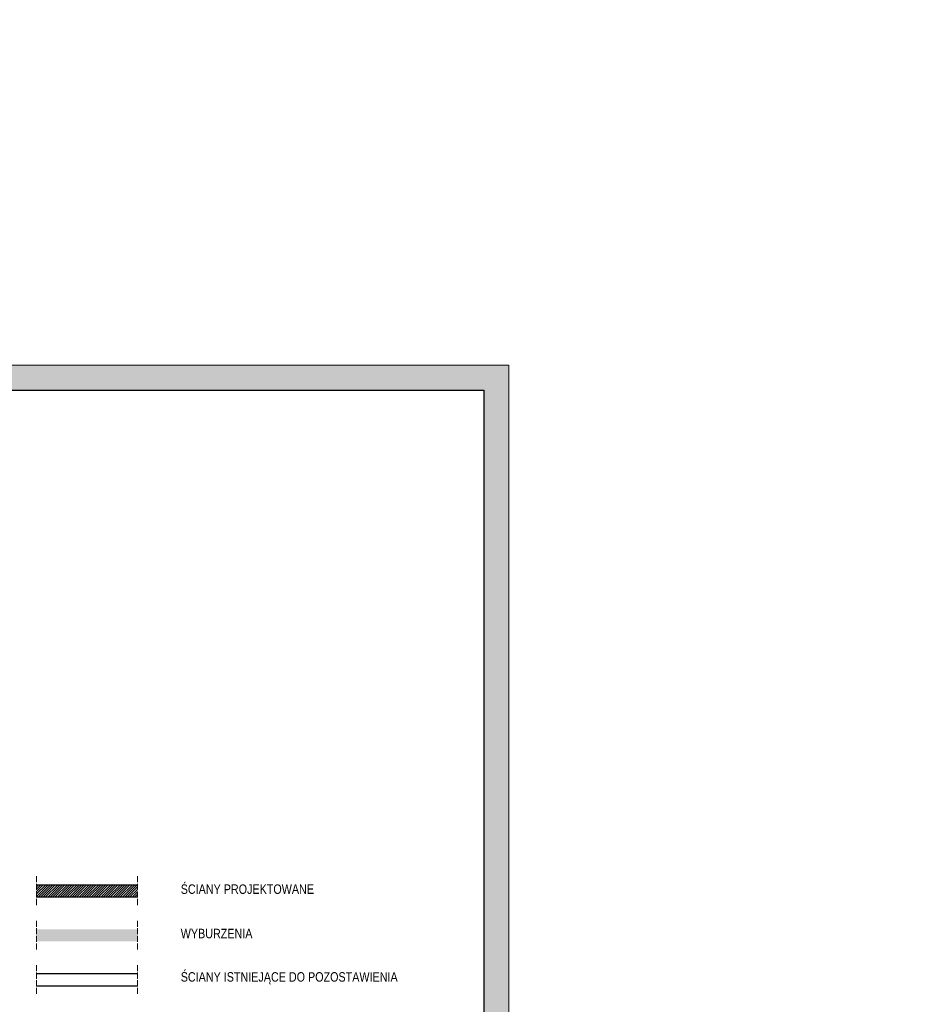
# Model space of a CAD drawing. Header units: millimetres. Extents: x 1458 to 54839, y -3335 to 682.
# Tile 3 of 4: x 2996 to 4795, y -1270 to 682. Entities that reach past the tile are written whole.
import ezdxf

# ---------------------------------------------------------------- set-up
doc = ezdxf.new("R2010")
doc.units = ezdxf.units.MM
doc.linetypes.add('ACAD_ISO02W100', pattern=[15, 12, -3])
for name, color, linetype, lineweight in [('BA_txs', 2, 'Continuous', 18), ('Cienka', 7, 'Continuous', 18), ('Niewidoczne', 160, 'ACAD_ISO02W100', 18), ('PG_WIDOKOWE_CIENKIE', 1, 'Continuous', 18), ('PG_WYMIARY', 1, 'Continuous', 18), ('Przekrojowa', 60, 'Continuous', 18), ('WYBURZENIA', 160, 'Continuous', 30), ('Wymiarowa zewnętrzna', 50, 'Continuous', 18)]:
    doc.layers.add(name, color=color, linetype=linetype, lineweight=lineweight)
doc.styles.add('BIKTS', font='bikromsw.shx', dxfattribs={"width": 0.85})
doc.styles.get("Standard").update_dxf_attribs({"font": 'arial.ttf'})

# ---------------------------------------------------------------- blocks, each defined once
blk = doc.blocks.new('A$C4C0525F4')
at = {"true_color": 0xffffff}
h = blk.add_hatch(color=7, dxfattribs=at)
h.dxf.hatch_style = 1
h.paths.add_polyline_path([(2100, 0), (0, 0), (0, -2970), (2100, -2970)])
h.paths.add_polyline_path([(150, -50), (2050, -50), (2050, -2920), (150, -2920)], flags=16)
at = {"layer": 'Cienka', "color": 1}
for p, q in [((0, 0), (2100, 0)), ((2100, 0), (2100, -2970))]:
    blk.add_line(p, q, dxfattribs=at)
at = {"layer": 'Przekrojowa', "color": 18, "lineweight": 30, "true_color": 0x000000}
for p, q in [((150, -50), (2050, -50)), ((2050, -50), (2050, -2920))]:
    blk.add_line(p, q, dxfattribs=at)

msp = doc.modelspace()

# ---------------------------------------------------------------- hatches: boundary and pattern name
at = {"layer": 'PG_WIDOKOWE_CIENKIE', "lineweight": 18, "true_color": 0x000000}
h = msp.add_hatch(dxfattribs=at)
h.set_pattern_fill('LINE', color=18, scale=27, angle=45)
h.set_pattern_definition([(45, (28424.9555, 31016.661), (-2.3864854, 2.3864854), [])])
h.paths.add_polyline_path([(3229.5, -1033.3), (3029.5, -1033.3), (3029.5, -1057.3), (3229.5, -1057.3)])
at = {"layer": 'WYBURZENIA', "lineweight": 18, "true_color": 0x000000, "transparency": 33554572}
h = msp.add_hatch(color=18, dxfattribs=at)
h.dxf.hatch_style = 1
h.paths.add_polyline_path([(3229.5, -1121.3), (3029.5, -1121.3), (3029.5, -1145.3), (3229.5, -1145.3)])

# ---------------------------------------------------------------- linework, layer by layer
at = {"layer": 'Niewidoczne', "color": 18, "true_color": 0x000000}
for p, q in [((3029.5, -1016.3), (3029.5, -1074.3)), ((3229.5, -1016.3), (3229.5, -1074.3)), ((3029.5, -1104.3), (3029.5, -1162.3)), ((3229.5, -1104.3), (3229.5, -1162.3)), ((3029.5, -1192.3), (3029.5, -1250.3)), ((3229.5, -1192.3), (3229.5, -1250.3))]:
    msp.add_line(p, q, dxfattribs=at)
at = {"layer": 'Wymiarowa zewnętrzna', "color": 18, "lineweight": 30, "true_color": 0x000000}
for p, q in [((3029.5, -1033.3), (3229.5, -1033.3)), ((3029.5, -1057.3), (3229.5, -1057.3)), ((3029.5, -1209.3), (3229.5, -1209.3)), ((3029.5, -1233.3), (3229.5, -1233.3))]:
    msp.add_line(p, q, dxfattribs=at)

# ---------------------------------------------------------------- block references
at = {"layer": 'PG_WYMIARY'}
msp.add_blockref('A$C4C0525F4', (1865.5, -3), dxfattribs=at)

# ---------------------------------------------------------------- texts
at = {"layer": 'BA_txs', "color": 18, "true_color": 0x000000, "insert": (1451.4, 681.5), "char_height": 50, "attachment_point": 1}
msp.add_mtext_dynamic_manual_height_columns('\\pi1062.77995;KLATKA BC', width=2501.992, gutter_width=12.5, heights=[0], dxfattribs=at)
at = {"layer": 'BA_txs', "color": 18, "true_color": 0x000000, "char_height": 18.75, "width": 1587.505, "attachment_point": 1, "style": 'BIKTS'}
for s, insert in [('ŚCIANY PROJEKTOWANE', (3315.2, -1032.4)), ('WYBURZENIA', (3315.2, -1120.4)), ('ŚCIANY ISTNIEJĄCE DO POZOSTAWIENIA', (3315.2, -1206.4))]:
    msp.add_mtext(s, dxfattribs=dict(at, insert=insert))

doc.saveas('drawing.dxf')
